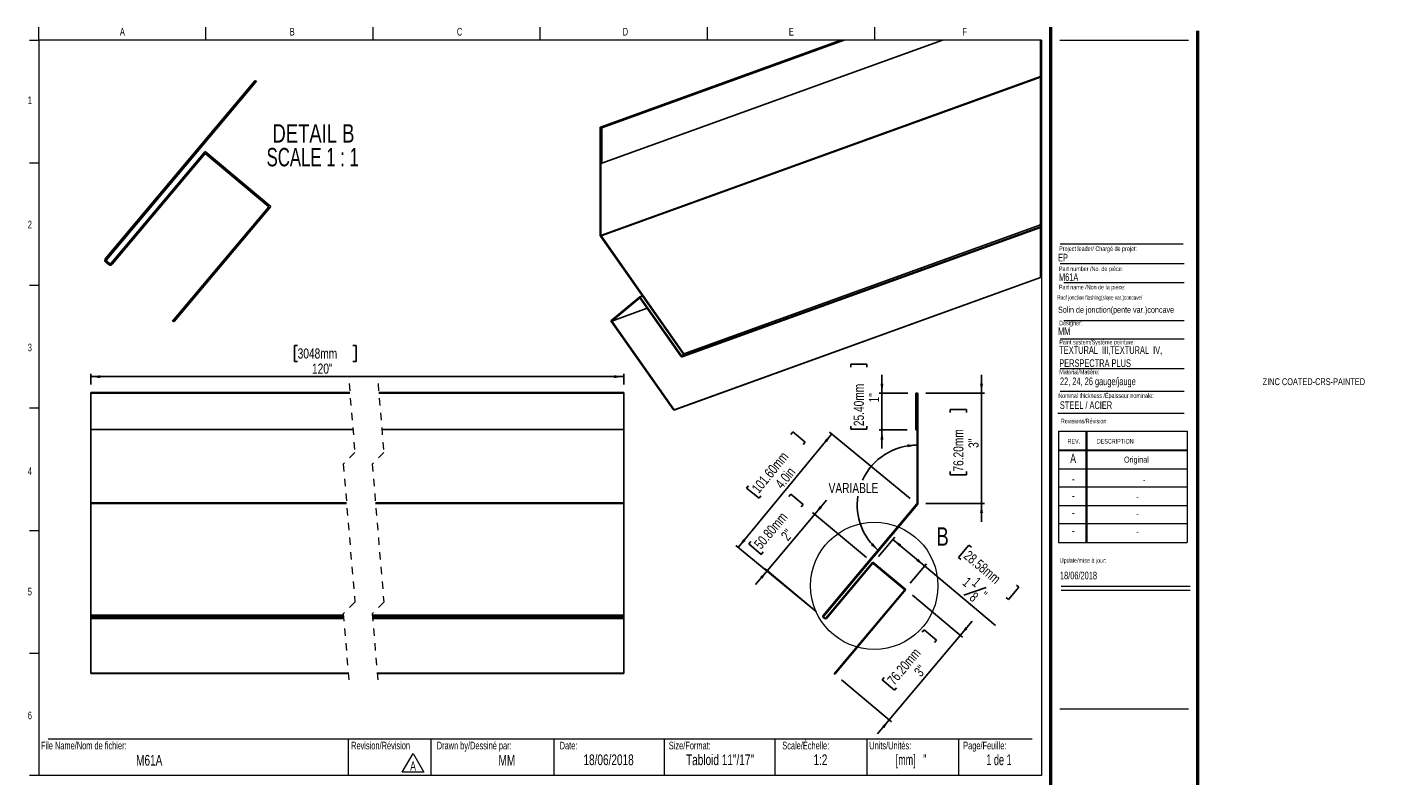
# Model space of a CAD drawing. Header units: inches. Extents: x 0.5 to 18.9, y 0.4 to 10.7.
import ezdxf

# ---------------------------------------------------------------- set-up
doc = ezdxf.new("R2010")
doc.units = ezdxf.units.IN
doc.header["$MEASUREMENT"] = 0
doc.linetypes.add('HIDDEN', pattern=[0.075, 0.05, -0.025])
doc.layers.add('FORMAT', color=7, linetype='Continuous')
doc.styles.add('SLDTEXTSTYLE0', font='TXT', dxfattribs={"width": 0.7})
doc.styles.add('SLDTEXTSTYLE1', font='TXT', dxfattribs={"width": 0.633333})
doc.styles.add('SLDTEXTSTYLE2', font='TXT', dxfattribs={"width": 0.625})
doc.styles.add('SLDTEXTSTYLE3', font='TXT', dxfattribs={"width": 0.605})
doc.styles.add('SLDTEXTSTYLE4', font='TXT', dxfattribs={"width": 0.75})
doc.styles.add('SLDTEXTSTYLE5', font='TXT', dxfattribs={"width": 0.681818})
doc.dimstyles.new('SLDDIMSTYLE0', dxfattribs={"dimtxt": 0.137795, "dimasz": 0.13, "dimexe": 0, "dimexo": 0.0625, "dimgap": 0.034449, "dimtad": 1, "dimdec": 1, "dimlfac": 2, "dimrnd": 1e-09, "dimzin": 12, "dimdsep": 46, "dimlunit": 5, "dimtxsty": 'SLDTEXTSTYLE4', "dimsah": 1, "dimcen": 0.09, "dimadec": 0, "dimazin": 3, "dimtfac": 1, "dimtdec": 1, "dimtmove": 0, "dimatfit": 0, "dimfxl": 1, "dimfrac": 2, "dimtolj": 1, "dimtzin": 12, "dimarcsym": 0})
doc.dimstyles.new('SLDDIMSTYLE1', dxfattribs={"dimtxt": 0.137795, "dimasz": 0.13, "dimexe": 0, "dimexo": 0.0625, "dimgap": 0.034449, "dimtad": 1, "dimdec": 1, "dimlfac": 2, "dimrnd": 1e-09, "dimzin": 4, "dimdsep": 46, "dimlunit": 5, "dimtxsty": 'SLDTEXTSTYLE4', "dimsah": 1, "dimcen": 0.09, "dimadec": 0, "dimazin": 1, "dimtfac": 1, "dimtdec": 1, "dimtofl": 0, "dimtmove": 0, "dimatfit": 3, "dimfxl": 1, "dimfrac": 2, "dimtolj": 1, "dimtzin": 12, "dimarcsym": 0})
doc.dimstyles.new('SLDDIMSTYLE2', dxfattribs={"dimtxt": 0.137795, "dimasz": 0.13, "dimexe": 0, "dimexo": 0.0625, "dimgap": 0.034449, "dimtad": 1, "dimdec": 6, "dimlfac": 2, "dimrnd": 1e-09, "dimzin": 12, "dimdsep": 46, "dimlunit": 5, "dimtxsty": 'SLDTEXTSTYLE4', "dimsah": 1, "dimcen": 0.09, "dimadec": 0, "dimazin": 3, "dimtfac": 1, "dimtdec": 1, "dimtofl": 0, "dimtmove": 0, "dimatfit": 3, "dimfxl": 1, "dimfrac": 2, "dimtolj": 1, "dimtzin": 12, "dimarcsym": 0})
doc.dimstyles.new('SLDDIMSTYLE3', dxfattribs={"dimtxt": 0.137795, "dimasz": 0.13, "dimexe": 0, "dimexo": 0.0625, "dimgap": 0.034449, "dimtad": 0, "dimtih": 1, "dimtoh": 1, "dimdec": 4, "dimlfac": 2, "dimzin": 12, "dimdsep": 46, "dimlunit": 5, "dimtxsty": 'SLDTEXTSTYLE4', "dimsah": 1, "dimcen": 0.09, "dimazin": 3, "dimtfac": 1, "dimtofl": 0, "dimtmove": 0, "dimatfit": 3, "dimfxl": 1, "dimfrac": 2, "dimtolj": 1, "dimtzin": 12, "dimarcsym": 0})
doc.dimstyles.new('SLDDIMSTYLE4', dxfattribs={"dimtxt": 0.137795, "dimasz": 0.13, "dimexe": 0, "dimexo": 0.0625, "dimgap": 0.034449, "dimtad": 1, "dimdec": 1, "dimlfac": 2, "dimrnd": 1e-09, "dimzin": 12, "dimdsep": 46, "dimlunit": 5, "dimtxsty": 'SLDTEXTSTYLE4', "dimsah": 1, "dimcen": 0.09, "dimadec": 0, "dimazin": 3, "dimtfac": 1, "dimtdec": 1, "dimtofl": 0, "dimtmove": 0, "dimatfit": 3, "dimfxl": 1, "dimfrac": 2, "dimtolj": 1, "dimtzin": 12, "dimarcsym": 0})

# ---------------------------------------------------------------- blocks, each defined once
blk = doc.blocks.new('SW_NOTE_0')
at = {"color": 0, "linetype": 'Continuous', "lineweight": 0}
for p, q in [((-0.098, 0.015), (0.049, 0.269)), ((0.049, 0.269), (0.196, 0.015)), ((0.196, 0.015), (-0.098, 0.015))]:
    blk.add_line(p, q, dxfattribs=at)
at = {"color": 0, "linetype": 'Continuous', "lineweight": 0, "insert": (0.049, 0.161), "char_height": 0.125, "attachment_point": 2, "style": 'SLDTEXTSTYLE0'}
blk.add_mtext('A', dxfattribs=at)
blk = doc.blocks.new('SW_NOTE_1')
at = {"layer": 'FORMAT', "color": 0, "char_height": 0.10417, "attachment_point": 1, "style": 'SLDTEXTSTYLE0'}
for s, insert in [('TEXTURAL  III,TEXTURAL  IV,', (0, 0.134)), ('PERSPECTRA PLUS', (0, -0.044))]:
    blk.add_mtext(s, dxfattribs=dict(at, insert=insert))
blk = doc.blocks.new('_D')
at = {"layer": 'FORMAT'}
for p, q in [((11.659, 6.071), (11.659, 6.113)), ((11.659, 6.113), (11.878, 6.113)), ((11.878, 6.113), (11.878, 6.071)), ((12.084, 5.717), (12.084, 5.967)), ((12.436, 5.717), (12.044, 5.717)), ((12.084, 5.717), (12.084, 5.217)), ((11.659, 5.269), (11.659, 5.227)), ((11.659, 5.227), (11.878, 5.227)), ((11.878, 5.227), (11.878, 5.269)), ((12.428, 5.217), (12.044, 5.217)), ((12.084, 5.217), (12.084, 4.967))]:
    blk.add_line(p, q, dxfattribs=at)
for points in [[(12.084, 5.717), (12.104, 5.847), (12.064, 5.847)], [(12.084, 5.217), (12.064, 5.087), (12.104, 5.087)]]:
    blk.add_solid(points, dxfattribs=at)
at = {"layer": 'FORMAT', "char_height": 0.1378, "attachment_point": 1, "rotation": 90, "style": 'SLDTEXTSTYLE4'}
for s, insert in [('25.40mm', (11.7, 5.269)), ('1"', (11.906, 5.591))]:
    blk.add_mtext(s, dxfattribs=dict(at, insert=insert))
blk = doc.blocks.new('_D_1')
at = {"layer": 'FORMAT'}
for p, q in [((13.437, 5.717), (13.437, 5.967)), ((12.682, 5.717), (13.477, 5.717)), ((13.437, 4.217), (13.437, 5.717)), ((13.012, 5.454), (13.012, 5.496)), ((13.012, 5.496), (13.231, 5.496)), ((13.231, 5.496), (13.231, 5.454)), ((13.012, 4.651), (13.012, 4.609)), ((13.231, 4.609), (13.231, 4.651)), ((13.012, 4.609), (13.231, 4.609)), ((12.679, 4.217), (13.477, 4.217)), ((13.437, 4.217), (13.437, 3.967))]:
    blk.add_line(p, q, dxfattribs=at)
for points in [[(13.437, 5.717), (13.457, 5.847), (13.417, 5.847)], [(13.437, 4.217), (13.417, 4.087), (13.457, 4.087)]]:
    blk.add_solid(points, dxfattribs=at)
at = {"layer": 'FORMAT', "char_height": 0.1378, "attachment_point": 1, "rotation": 90, "style": 'SLDTEXTSTYLE4'}
for s, insert in [('76.20mm', (13.054, 4.651)), ('3"', (13.26, 4.973))]:
    blk.add_mtext(s, dxfattribs=dict(at, insert=insert))
blk = doc.blocks.new('_D_2')
at = {"layer": 'FORMAT'}
for p, q in [((10.847, 5.157), (10.873, 5.19)), ((10.873, 5.19), (11.042, 5.051)), ((12.468, 4.286), (11.372, 5.189)), ((11.403, 5.164), (10.131, 3.621)), ((11.042, 5.051), (11.015, 5.018)), ((10.271, 4.459), (10.245, 4.427)), ((10.245, 4.427), (10.413, 4.288)), ((10.413, 4.288), (10.44, 4.32)), ((11.196, 2.743), (10.1, 3.646))]:
    blk.add_line(p, q, dxfattribs=at)
for points in [[(11.403, 5.164), (11.305, 5.077), (11.336, 5.051)], [(10.131, 3.621), (10.229, 3.708), (10.198, 3.734)]]:
    blk.add_solid(points, dxfattribs=at)
at = {"layer": 'FORMAT', "char_height": 0.1378, "attachment_point": 1, "rotation": 50.5013, "style": 'SLDTEXTSTYLE4'}
for s, insert in [('101.60mm', (10.303, 4.433)), ('4.0in', (10.621, 4.495))]:
    blk.add_mtext(s, dxfattribs=dict(at, insert=insert))
blk = doc.blocks.new('_D_3')
at = {"layer": 'FORMAT'}
for p, q in [((10.819, 4.314), (10.846, 4.346)), ((10.846, 4.346), (11.014, 4.206)), ((11.17, 4.071), (11.331, 4.263)), ((10.527, 3.305), (11.17, 4.071)), ((11.014, 4.206), (10.987, 4.173)), ((11.872, 3.483), (11.14, 4.096)), ((10.303, 3.699), (10.276, 3.667)), ((10.276, 3.667), (10.444, 3.526)), ((10.444, 3.526), (10.471, 3.559)), ((11.196, 2.744), (10.497, 3.33)), ((10.527, 3.305), (10.367, 3.114))]:
    blk.add_line(p, q, dxfattribs=at)
for points in [[(11.17, 4.071), (11.269, 4.158), (11.238, 4.184)], [(10.527, 3.305), (10.428, 3.218), (10.459, 3.193)]]:
    blk.add_solid(points, dxfattribs=at)
at = {"layer": 'FORMAT', "char_height": 0.1378, "attachment_point": 1, "rotation": 50, "style": 'SLDTEXTSTYLE4'}
for s, insert in [('50.80mm', (10.335, 3.673)), ('2"', (10.7, 3.787))]:
    blk.add_mtext(s, dxfattribs=dict(at, insert=insert))
blk = doc.blocks.new('_D_4')
at = {"layer": 'FORMAT'}
for p, q in [((12.038, 3.497), (12.258, 3.759)), ((12.233, 3.729), (12.664, 3.368)), ((13.266, 3.649), (13.126, 3.482)), ((13.299, 3.622), (13.266, 3.649)), ((12.469, 3.136), (12.689, 3.398)), ((12.664, 3.368), (13.629, 2.558)), ((13.126, 3.482), (13.158, 3.455)), ((13.502, 3.077), (13.198, 2.972)), ((13.946, 3.079), (13.805, 2.912)), ((13.913, 3.106), (13.946, 3.079)), ((13.805, 2.912), (13.773, 2.939))]:
    blk.add_line(p, q, dxfattribs=at)
for points in [[(12.233, 3.729), (12.32, 3.63), (12.345, 3.661)], [(12.664, 3.368), (12.577, 3.467), (12.551, 3.436)]]:
    blk.add_solid(points, dxfattribs=at)
at = {"layer": 'FORMAT', "attachment_point": 1, "rotation": 320, "style": 'SLDTEXTSTYLE4'}
for s, insert, char_height in [('28.58mm', (13.272, 3.591), 0.1378), ('1', (13.255, 3.228), 0.138), ('1', (13.386, 3.226), 0.138), ('8', (13.35, 3.024), 0.138), ('"', (13.49, 3.033), 0.138)]:
    blk.add_mtext(s, dxfattribs=dict(at, insert=insert, char_height=char_height))
blk = doc.blocks.new('_D_5')
at = {"layer": 'FORMAT'}
for p, q in [((12.498, 2.97), (13.179, 2.399)), ((13.148, 2.424), (13.309, 2.616)), ((13.148, 2.424), (12.184, 1.275)), ((12.629, 2.466), (12.656, 2.498)), ((12.656, 2.498), (12.824, 2.358)), ((12.824, 2.358), (12.797, 2.326)), ((12.113, 1.851), (12.086, 1.819)), ((11.533, 1.821), (12.214, 1.25)), ((12.086, 1.819), (12.254, 1.679)), ((12.254, 1.679), (12.281, 1.711)), ((12.184, 1.275), (12.024, 1.084))]:
    blk.add_line(p, q, dxfattribs=at)
for points in [[(13.148, 2.424), (13.247, 2.511), (13.217, 2.537)], [(12.184, 1.275), (12.085, 1.188), (12.116, 1.163)]]:
    blk.add_solid(points, dxfattribs=at)
at = {"layer": 'FORMAT', "char_height": 0.1378, "attachment_point": 1, "rotation": 50, "style": 'SLDTEXTSTYLE4'}
for s, insert in [('76.20mm', (12.145, 1.825)), ('3"', (12.509, 1.939))]:
    blk.add_mtext(s, dxfattribs=dict(at, insert=insert))
blk = doc.blocks.new('_D_6')
at = {"layer": 'FORMAT'}
for start, end in [(90, 155.3978), (171.5245, 230)]:
    blk.add_arc((12.561, 4.198), 0.813, start, end, dxfattribs=at)
for points in [[(12.561, 5.012), (12.43, 5.021), (12.433, 4.982)], [(12.038, 3.575), (11.96, 3.681), (11.932, 3.652)]]:
    blk.add_solid(points, dxfattribs=at)
at = {"layer": 'FORMAT', "insert": (11.359, 4.496), "char_height": 0.1378, "attachment_point": 1, "style": 'SLDTEXTSTYLE4'}
blk.add_mtext('VARIABLE', dxfattribs=at)
blk = doc.blocks.new('_D_7')
at = {"layer": 'FORMAT'}
for p, q in [((4.143, 6.367), (4.101, 6.367)), ((4.101, 6.367), (4.101, 6.148)), ((4.895, 6.367), (4.937, 6.367)), ((4.937, 6.367), (4.937, 6.148)), ((4.101, 6.148), (4.143, 6.148)), ((4.937, 6.148), (4.895, 6.148)), ((1.332, 5.835), (1.332, 5.981)), ((1.332, 5.942), (8.574, 5.942)), ((8.574, 5.835), (8.574, 5.981))]:
    blk.add_line(p, q, dxfattribs=at)
for points in [[(1.332, 5.942), (1.462, 5.922), (1.462, 5.962)], [(8.574, 5.942), (8.444, 5.962), (8.444, 5.922)]]:
    blk.add_solid(points, dxfattribs=at)
at = {"layer": 'FORMAT', "char_height": 0.1378, "attachment_point": 1, "style": 'SLDTEXTSTYLE4'}
for s, insert in [('3048mm', (4.143, 6.326)), ('120"', (4.338, 6.12))]:
    blk.add_mtext(s, dxfattribs=dict(at, insert=insert))
blk = doc.blocks.new('SW_NOTE_2')
at = {"layer": 'FORMAT', "color": 0, "char_height": 0.25, "attachment_point": 2}
for s, insert, style in [('DETAIL B', (0.652, 0.322), 'SLDTEXTSTYLE4'), ('SCALE 1 : 1', (0.642, -0.001), 'SLDTEXTSTYLE5')]:
    blk.add_mtext(s, dxfattribs=dict(at, insert=insert, style=style))

msp = doc.modelspace()

# ---------------------------------------------------------------- linework, layer by layer
at = {"color": 7, "linetype": 'Continuous', "lineweight": 18}
for p, q in [((0.6262516, 10.51707317), (0.6262516, 10.69394495)), ((2.89708494, 10.51707317), (2.89708494, 10.69394495)), ((5.16791827, 10.51707317), (5.16791827, 10.69394495)), ((7.4387516, 10.51707317), (7.4387516, 10.69394495)), ((9.70958494, 10.69394495), (9.70958494, 10.51707317)), ((11.98041827, 10.69394495), (11.98041827, 10.51707317)), ((0.5012516, 10.51707317), (0.6262516, 10.51707317)), ((14.2512516, 10.51707317), (0.6262516, 10.51707317)), ((0.6262516, 10.51707317), (0.6262516, 0.51707317)), ((14.2512516, 10.51707317), (14.2512516, 0.51707317)), ((14.5012516, 10.51707317), (16.2512516, 10.51707317)), ((0.5012516, 8.8504065), (0.6262516, 8.8504065)), ((14.50528094, 7.4796461), (16.19286796, 7.4796461)), ((14.55782728, 7.22283311), (16.19286796, 7.22283311)), ((0.5012516, 7.18373984), (0.6262516, 7.18373984)), ((14.55782728, 6.70729719), (16.19286796, 6.70729719)), ((14.50528094, 6.45740283), (16.19286796, 6.45740283)), ((14.50528094, 6.05316409), (16.19286796, 6.05316409)), ((14.50528094, 5.74531323), (16.19286796, 5.74531323)), ((0.5012516, 5.51707317), (0.6262516, 5.51707317)), ((14.4754278, 5.446808), (16.19286796, 5.446808)), ((14.48119985, 5.19874946), (16.23119985, 5.19874946)), ((14.48119985, 5.19874946), (14.48119985, 3.68874946)), ((14.85619985, 5.19874946), (14.85619985, 3.68874946)), ((14.86619985, 5.19874946), (14.86619985, 3.68874946)), ((16.23119985, 5.19874946), (16.23119985, 3.68874946)), ((14.48119985, 4.94874946), (16.23119985, 4.94874946)), ((14.48119985, 4.93874946), (16.23119985, 4.93874946)), ((14.48119985, 4.68874946), (16.23119985, 4.68874946)), ((16.23119985, 4.43874946), (14.48119985, 4.43874946)), ((14.48119985, 4.18874946), (16.23119985, 4.18874946)), ((16.23119985, 3.93874946), (14.48119985, 3.93874946)), ((0.5012516, 3.8504065), (0.6262516, 3.8504065)), ((14.48119985, 3.68874946), (16.23119985, 3.68874946)), ((14.52153854, 3.094666), (16.27153854, 3.094666)), ((14.52153854, 3.03864953), (16.27153854, 3.03864953)), ((0.5012516, 2.18373984), (0.6262516, 2.18373984)), ((0.7512516, 1.01707317), (14.1262516, 1.01707317)), ((4.83168021, 1.01707317), (4.83168021, 0.51707317)), ((5.95393245, 1.01707317), (5.95393245, 0.51707317)), ((7.6262516, 1.01707317), (7.6262516, 0.51707317)), ((9.1262516, 1.01707317), (9.1262516, 0.51707317)), ((10.6262516, 1.01707317), (10.6262516, 0.51707317)), ((11.8762516, 1.01707317), (11.8762516, 0.51707317)), ((13.1262516, 1.01707317), (13.1262516, 0.51707317)), ((0.6262516, 0.51707317), (0.5012516, 0.51707317)), ((14.2512516, 0.51707317), (0.6262516, 0.51707317))]:
    msp.add_line(p, q, dxfattribs=at)
at = {"color": 7, "linetype": 'Continuous', "lineweight": 50}
for p, q in [((14.3762516, 10.69394495), (14.3762516, 0.39207317)), ((16.3762516, 0.39207317), (16.3762516, 10.64207317))]:
    msp.add_line(p, q, dxfattribs=at)
at = {"color": 7, "linetype": 'Continuous', "lineweight": 25}
for p, q in [((11.5266682, 10.51707322), (8.25962968, 9.33572676)), ((8.26218047, 9.33603593), (11.52836482, 10.51707322)), ((8.27102496, 9.33514538), (11.53967211, 10.51707322)), ((8.27765774, 9.32711548), (11.56851113, 10.51707322)), ((8.27765774, 8.84366402), (12.90550667, 10.51707322)), ((3.56249296, 9.96605248), (1.53268572, 7.54702246)), ((8.26439101, 7.86337265), (14.2366585, 10.02291728)), ((8.26639504, 7.8570596), (14.2366585, 10.01587971)), ((3.58197579, 9.95815662), (1.54800664, 7.53416669)), ((8.2555477, 9.32934156), (8.2555477, 7.86426291)), ((8.27102496, 9.33514538), (8.26218047, 9.33603593)), ((8.26881325, 9.32555173), (8.26439101, 9.32599701)), ((8.26439101, 9.32599701), (8.26439101, 7.86337265)), ((8.26881325, 8.84455457), (8.26881325, 9.32555173)), ((8.27765774, 8.84366402), (8.27765774, 9.32711548)), ((1.60929016, 7.48274361), (2.88522357, 9.00334184)), ((1.62461107, 7.46988784), (2.88768871, 8.97516501)), ((2.88522357, 9.00334184), (3.77766532, 8.2544941)), ((2.88768871, 8.97516501), (3.74948867, 8.25202896)), ((8.27765774, 8.84366402), (8.26881325, 8.84455457)), ((3.74948867, 8.25202896), (2.44458802, 6.69690916)), ((3.77766532, 8.2544941), (2.46571892, 6.69097715)), ((9.37058986, 6.21242607), (14.2366585, 7.97197425)), ((9.37458736, 6.21472226), (14.2366585, 7.97282491)), ((9.3915254, 6.22879095), (14.2366585, 7.98076916)), ((9.39343322, 6.25280059), (14.2366585, 8.00408889)), ((8.25962029, 7.85143207), (9.3866573, 6.24717335)), ((8.26639504, 7.8570596), (9.39343322, 6.25280059)), ((1.53699972, 7.49771311), (1.57530187, 7.46557383)), ((1.5498555, 7.51303403), (1.58815764, 7.48089475)), ((9.25342214, 5.48617985), (14.2366585, 7.28809514)), ((9.26019689, 5.49180767), (14.2366585, 7.29127366)), ((8.79532877, 7.02780353), (8.40068266, 6.699995)), ((8.79423758, 7.0140839), (8.41314214, 6.69753044)), ((9.35278238, 6.21903479), (8.79423758, 7.0140839)), ((8.79532877, 7.02780353), (8.82954981, 7.04017795)), ((9.35955713, 6.22466262), (8.79532877, 7.02780353)), ((8.41314214, 6.69753044), (8.8943769, 6.87154256)), ((8.40068266, 6.699995), (9.25342214, 5.48617985)), ((8.41314214, 6.69753044), (9.26019689, 5.49180767)), ((9.38583949, 6.23688333), (9.36890262, 6.22281406)), ((9.3915254, 6.22879095), (9.37458736, 6.21472226)), ((1.33162261, 5.72468654), (4.85233053, 5.72468654)), ((1.33162261, 5.71718654), (1.33162261, 5.72468654)), ((5.24603095, 5.72468654), (8.57396712, 5.72468654)), ((8.57396712, 5.71718654), (8.57396712, 5.72468654)), ((1.33162261, 5.71718654), (4.85295943, 5.71718654)), ((1.33162261, 5.22468658), (1.33162261, 5.71718654)), ((5.24665985, 5.71718654), (8.57396712, 5.71718654)), ((8.57396712, 5.22468658), (8.57396712, 5.71718654)), ((12.54618881, 5.21745523), (12.54618881, 5.70995523)), ((12.55368881, 5.71745523), (12.56368881, 5.71745523)), ((12.55618881, 5.21745523), (12.55618881, 5.70745523)), ((12.55618881, 5.70745523), (12.56118881, 5.70745523)), ((12.56118881, 5.70745523), (12.56118881, 4.21745523)), ((12.57118881, 5.70995523), (12.57118881, 4.21745523)), ((9.26019689, 5.49180767), (9.25342214, 5.48617985)), ((1.33162261, 5.22468658), (4.89426498, 5.22468658)), ((1.33162261, 5.22468658), (1.33162261, 4.2246866)), ((5.2879654, 5.22468658), (8.57396712, 5.22468658)), ((8.57396712, 5.22468658), (8.57396712, 4.2246866)), ((12.54618881, 5.21745523), (12.55618881, 5.21745523)), ((1.33162261, 4.2246866), (4.8074487, 4.2246866)), ((1.33162261, 4.2246866), (1.33162261, 4.21846118)), ((1.33162261, 4.21846118), (4.80796965, 4.21846118)), ((1.33162261, 4.21846118), (1.33162261, 2.69977803)), ((5.20114912, 4.2246866), (8.57396712, 4.2246866)), ((5.20167242, 4.21846118), (8.57396712, 4.21846118)), ((8.57396712, 4.2246866), (8.57396712, 4.21846118)), ((8.57396712, 4.21846118), (8.57396712, 2.69977803)), ((12.55892294, 4.21122981), (11.28459651, 2.6925467)), ((12.56658339, 4.20480193), (11.29225695, 2.68611882)), ((11.32289873, 2.66040732), (11.96086543, 3.42070643)), ((11.33055917, 2.65397944), (11.962098, 3.40661811)), ((11.96086543, 3.42070643), (12.40708632, 3.04628265)), ((11.962098, 3.40661811), (12.392998, 3.04505008)), ((12.392998, 3.04505008), (11.43524446, 1.90364386)), ((12.40708632, 3.04628265), (11.4429049, 1.89721598)), ((1.33162261, 2.69977803), (1.33162261, 2.6751235)), ((1.33162261, 2.69977803), (4.76465538, 2.69977803)), ((1.33162261, 2.6751235), (4.76672512, 2.6751235)), ((1.33162261, 2.6751235), (1.33162261, 2.65905378)), ((1.33162261, 2.65905378), (4.76807209, 2.65905378)), ((1.33162261, 2.65905378), (1.33162261, 2.65495956)), ((1.33162261, 2.65495956), (4.7684147, 2.65495956)), ((1.33162261, 2.65495956), (1.33162261, 1.91087528)), ((5.15835815, 2.69977803), (8.57396712, 2.69977803)), ((5.16042554, 2.6751235), (8.57396712, 2.6751235)), ((5.16177251, 2.65905378), (8.57396712, 2.65905378)), ((5.16211512, 2.65495956), (8.57396712, 2.65495956)), ((8.57396712, 2.69977803), (8.57396712, 2.6751235)), ((8.57396712, 2.6751235), (8.57396712, 2.65905378)), ((8.57396712, 2.65905378), (8.57396712, 2.65495956)), ((8.57396712, 2.65495956), (8.57396712, 1.91087528)), ((11.2867535, 2.66789214), (11.30590461, 2.65182245)), ((11.29318138, 2.67555258), (11.31233249, 2.65948289)), ((1.33162261, 1.91087528), (4.83082358, 1.91087528)), ((1.33162261, 1.91087528), (1.33162261, 1.90444739)), ((1.33162261, 1.90444739), (4.83136096, 1.90444739)), ((5.224524, 1.91087528), (8.57396712, 1.91087528)), ((5.22506372, 1.90444739), (8.57396712, 1.90444739)), ((8.57396712, 1.91087528), (8.57396712, 1.90444739)), ((11.43524446, 1.90364386), (11.4429049, 1.89721598))]:
    msp.add_line(p, q, dxfattribs=at)
at = {"color": 8, "linetype": 'Continuous', "lineweight": 25}
msp.add_line((9.35955713, 6.22466262), (9.38004681, 6.23207155), dxfattribs=at)
at = {"color": 7, "linetype": 'HIDDEN', "lineweight": 18}
for p, q in [((4.84184574, 5.84968659), (4.9205859, 4.91086694)), ((5.23554653, 5.84968659), (5.31428669, 4.91086694)), ((4.9205859, 4.91086694), (4.76310559, 4.75338662)), ((5.31428669, 4.91086694), (5.15680637, 4.75338662)), ((4.76310559, 4.75338662), (4.9205859, 2.87574731)), ((5.15680637, 4.75338662), (5.31428669, 2.87574731)), ((4.9205859, 2.87574731), (4.76310559, 2.718267)), ((5.31428669, 2.87574731), (5.15680637, 2.718267)), ((4.76310559, 2.718267), (4.84184574, 1.77944734)), ((5.15680637, 2.718267), (5.23554653, 1.77944734))]:
    msp.add_line(p, q, dxfattribs=at)
at = {"color": 7, "linetype": 'Continuous', "lineweight": 18, "flags": 128}
msp.add_lwpolyline([(14.2366585, 7.28809514), (14.2366585, 7.29127366), (14.2366585, 7.97197425), (14.2366585, 7.97282491), (14.2366585, 7.98076916), (14.2366585, 8.00408889), (14.2366585, 10.01587971), (14.2366585, 10.02291728), (14.2366585, 10.51707322), (12.90550667, 10.51707322), (11.56851113, 10.51707322), (11.53967211, 10.51707322), (11.52836482, 10.51707322), (11.5266682, 10.51707322)], dxfattribs=at)
at = {"color": 7, "linetype": 'Continuous', "lineweight": 18}
msp.add_circle((11.97955887, 3.0986132), 0.8648075, dxfattribs=at)
for centre, radius, start, end in [((2.90519587, 8.31620351), 1.77596201, 67.599532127, 68.277744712), ((2.92633967, 8.37239399), 1.7433686, 253.958485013, 254.679802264)]:
    msp.add_arc(centre, radius, start, end, dxfattribs=at)
at = {"color": 7, "linetype": 'Continuous', "lineweight": 25}
for centre, radius, start, end in [((8.26179124, 9.32978853), 0.00625952, 86.434883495, 184.094765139), ((8.26974342, 9.3273325), 0.00791729, 358.429221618, 80.684813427), ((8.2779955, 7.86432623), 0.02244789, 180.161633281, 215.057931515), ((8.27544844, 7.86340814), 0.01105748, 180.18391188, 215.03940116), ((1.55949746, 7.5245248), 0.0350002, 140.000059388, 229.999927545), ((1.55949723, 7.52452478), 0.01500001, 139.999530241, 230.000417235), ((1.59779943, 7.49238591), 0.03500039, 230.000557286, 319.999459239), ((1.59779945, 7.49238564), 0.01500017, 230.000574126, 319.9994424), ((9.36562859, 6.22670632), 0.01496253, 210.844906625, 306.780199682), ((9.36506335, 6.22795198), 0.00641391, 210.853640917, 306.768683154), ((9.38049343, 6.24248572), 0.00774384, 313.658847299, 37.253035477), ((9.37904676, 6.24186313), 0.01807203, 313.669277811, 37.244312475), ((12.55368881, 5.70995523), 0.0075, 90, 180), ((12.56368881, 5.70995523), 0.0075, 0, 90), ((12.55150377, 4.21745523), 0.00968504, 320, 0), ((12.55150377, 4.21745523), 0.01968504, 320, 0), ((11.29800228, 2.68129792), 0.0175, 140, 230), ((11.29800228, 2.68129792), 0.0075, 140, 230), ((11.3171534, 2.66522823), 0.0175, 230, 320), ((11.3171534, 2.66522823), 0.0075, 230, 320)]:
    msp.add_arc(centre, radius, start, end, dxfattribs=at)
at = {"layer": 'FORMAT', "color": 250, "lineweight": 18, "true_color": 0x454545}
msp.add_line((14.50528094, 7.74778908), (16.17565424, 7.74778908), dxfattribs=at)
at = {"layer": 'FORMAT', "lineweight": 18}
msp.add_line((14.5012516, 1.42655357), (16.2512516, 1.42655357), dxfattribs=at)

# ---------------------------------------------------------------- block references
at = {"color": 7, "linetype": 'Continuous', "lineweight": 0}
msp.add_blockref('SW_NOTE_0', (5.66292394, 0.55004025), dxfattribs=at)
at = {"layer": 'FORMAT'}
for name, p in [('SW_NOTE_2', (3.70617991, 9.05248558)), ('SW_NOTE_1', (14.4936793, 6.22195149))]:
    msp.add_blockref(name, p, dxfattribs=at)

# ---------------------------------------------------------------- texts
at = {"color": 7, "linetype": 'Continuous', "lineweight": 0}
for s, insert, char_height, attachment_point, style in [('A', (1.76142579, 10.6839024), 0.10416667, 2, 'SLDTEXTSTYLE0'), ('B', (4.06958911, 10.6839024), 0.10416667, 2, 'SLDTEXTSTYLE0'), ('C', (6.34413178, 10.6839024), 0.10416667, 2, 'SLDTEXTSTYLE0'), ('D', (8.59747332, 10.6839024), 0.10416667, 2, 'SLDTEXTSTYLE0'), ('E', (10.8526565, 10.6839024), 0.10416667, 2, 'SLDTEXTSTYLE0'), ('F', (13.20742543, 10.6839024), 0.10416667, 2, 'SLDTEXTSTYLE0'), ('1', (0.5037246, 9.75182478), 0.10416667, 2, 'SLDTEXTSTYLE0'), ('2', (0.5037246, 8.06186262), 0.10416667, 2, 'SLDTEXTSTYLE0'), ('EP', (14.47701034, 7.61261449), 0.104166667, 1, 'SLDTEXTSTYLE0'), ('Project leader/ Chargé de projet:', (14.49277361, 7.71280373), 0.0625, 1, 'SLDTEXTSTYLE0'), ('Part number /No. de pièce:', (14.48926382, 7.43950417), 0.0625, 1, 'SLDTEXTSTYLE0'), ('M61A', (14.48926382, 7.34629318), 0.104166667, 1, 'SLDTEXTSTYLE0'), ('Designer:', (14.49277361, 6.70270676), 0.0625, 1, 'SLDTEXTSTYLE0'), ('MM', (14.47701034, 6.6115619), 0.104166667, 1, 'SLDTEXTSTYLE0'), ('3', (0.5037246, 6.39100017), 0.10416667, 2, 'SLDTEXTSTYLE0'), ('Paint system/Système peinture:', (14.4936793, 6.44233934), 0.0625, 1, 'SLDTEXTSTYLE0'), ('ZINC COATED-CRS-PAINTED', (17.25790342, 5.92072099), 0.09375, 1, 'SLDTEXTSTYLE0'), ('Nominal thickness /Épaisseur nominale:', (14.48027845, 5.71521348), 0.0625, 1, 'SLDTEXTSTYLE0'), ('STEEL / ACIER', (14.50193609, 5.60657576), 0.1041666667, 1, 'SLDTEXTSTYLE0'), ('Revisions/Révision', (14.51560122, 5.36941883), 0.0625, 1, 'SLDTEXTSTYLE0'), ('REV.', (14.60623117, 5.09512968), 0.0625, 1, 'SLDTEXTSTYLE0'), ('DESCRIPTION', (15.00414236, 5.09512968), 0.0625, 1, 'SLDTEXTSTYLE0'), ('A', (14.68204136, 4.89428093), 0.125, 2, 'SLDTEXTSTYLE0'), ('Original', (15.54196943, 4.85546175), 0.083333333, 2, 'SLDTEXTSTYLE0'), ('4', (0.5037246, 4.7085424), 0.10416667, 2, 'SLDTEXTSTYLE0'), ('-', (14.68335791, 4.61740373), 0.125, 2, 'SLDTEXTSTYLE0'), ('-', (15.64717395, 4.57858454), 0.08333333, 2, 'SLDTEXTSTYLE0'), ('-', (14.68335791, 4.38816527), 0.125, 2, 'SLDTEXTSTYLE0'), ('-', (15.55567278, 4.34934608), 0.08333333, 2, 'SLDTEXTSTYLE0'), ('-', (14.68335791, 4.15690015), 0.125, 2, 'SLDTEXTSTYLE0'), ('-', (15.55567278, 4.11808096), 0.08333333, 2, 'SLDTEXTSTYLE0'), ('-', (14.68335791, 3.91429561), 0.125, 2, 'SLDTEXTSTYLE0'), ('-', (15.55567278, 3.87547642), 0.08333333, 2, 'SLDTEXTSTYLE0'), ('Update/mise à jour:', (14.50090209, 3.47468308), 0.0625, 1, 'SLDTEXTSTYLE0'), ('18/06/2018', (14.50292977, 3.29031445), 0.104166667, 1, 'SLDTEXTSTYLE0'), ('5', (0.5037246, 3.07157689), 0.10416667, 2, 'SLDTEXTSTYLE0'), ('6', (0.5037246, 1.38784093), 0.10416667, 2, 'SLDTEXTSTYLE0'), ('File Name/Nom de fichier:', (0.65493189, 0.97867855), 0.1041666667, 1, 'SLDTEXTSTYLE0'), ('Revision/Révision', (4.87009835, 0.97867855), 0.1041666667, 1, 'SLDTEXTSTYLE0'), ('Drawn by/Dessiné par:', (6.03329934, 0.97867855), 0.1041666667, 1, 'SLDTEXTSTYLE0'), ('Date:', (7.70350905, 0.97867855), 0.104166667, 1, 'SLDTEXTSTYLE0'), ('Size/Format:', (9.18750927, 0.97867855), 0.1041666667, 1, 'SLDTEXTSTYLE0'), ('Scale/Échelle:', (10.72938767, 0.97867855), 0.1041666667, 1, 'SLDTEXTSTYLE0'), ('Units/Unités:', (11.91111672, 0.97867855), 0.1041666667, 1, 'SLDTEXTSTYLE0'), ('Page/Feuille:', (13.18799756, 0.97867855), 0.1041666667, 1, 'SLDTEXTSTYLE0'), ('M61A', (2.12627184, 0.79939677), 0.145833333, 2, 'SLDTEXTSTYLE0'), ('MM', (6.98639338, 0.79939676), 0.145833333, 2, 'SLDTEXTSTYLE0'), ('18/06/2018', (8.36878578, 0.80596202), 0.145833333, 2, 'SLDTEXTSTYLE0'), ('Tabloid 11"/17"', (9.88310669, 0.80596202), 0.1458333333, 2, 'SLDTEXTSTYLE0'), ('1:2', (11.24744214, 0.80596202), 0.145833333, 2, 'SLDTEXTSTYLE0'), ('[mm]   "', (12.47899807, 0.80596202), 0.145833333, 2, 'SLDTEXTSTYLE2'), ('1 de 1', (13.67421983, 0.80596202), 0.145833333, 2, 'SLDTEXTSTYLE1')]:
    msp.add_mtext(s, dxfattribs=dict(at, insert=insert, char_height=char_height, attachment_point=attachment_point, style=style))
at = {"color": 7, "linetype": 'Continuous', "lineweight": 18, "insert": (12.82424174, 3.89365011), "char_height": 0.25, "attachment_point": 1, "style": 'SLDTEXTSTYLE4'}
msp.add_mtext('B', dxfattribs=at)
at = {"layer": 'FORMAT', "attachment_point": 1}
for s, insert, char_height, style in [('Part name /Non de la pièce:', (14.48926382, 7.1904184), 0.0625, 'SLDTEXTSTYLE0'), ('Roof jonction flashing(slope var.)concave/', (14.46633929, 7.0492274), 0.0615763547, 'SLDTEXTSTYLE3'), ('Solin de jonction(pente var.)concave', (14.47701034, 6.89314868), 0.0833333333, 'SLDTEXTSTYLE0'), ('Material/Matière:', (14.4936793, 6.0368173), 0.0625, 'SLDTEXTSTYLE0'), ('22, 24, 26 gauge/jauge', (14.503118, 5.93042578), 0.1041666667, 'SLDTEXTSTYLE0')]:
    msp.add_mtext(s, dxfattribs=dict(at, insert=insert, char_height=char_height, style=style))

# ---------------------------------------------------------------- dimensions: what is measured, and where the dimension line sits
at = {"layer": 'FORMAT'}
dim = msp.add_linear_dim(base=(8.57396616, 5.94210651), p1=(1.33162357, 5.71718659), p2=(8.57396616, 5.71718659), text='120"', dimstyle='SLDDIMSTYLE4', dxfattribs=at)
dim.commit()
dim.dimension.update_dxf_attribs({"geometry": '_D_7', "text_midpoint": (4.51877509, 5.94210651), "dimtype": 160})
for base, p1, p2, angle, dimstyle, picture, middle in [((12.08380769, 5.21745523), (12.55368881, 5.71745523), (12.54618881, 5.21745523), 90, 'SLDDIMSTYLE0', '_D', (12.08380769, 5.6699177)), ((13.43733054, 5.71745523), (12.56118881, 4.21745523), (12.56368881, 5.71745523), 90, 'SLDDIMSTYLE0', '_D_1', (13.43733054, 5.05251898)), ((10.13070525, 3.62081987), (12.55892294, 4.21122981), (11.2867535, 2.66789214), 50.501325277, 'SLDDIMSTYLE1', '_D_2', (10.8868015, 4.53808119)), ((11.17013021, 4.07115799), (11.2867535, 2.66789214), (11.962098, 3.40661811), 50, 'SLDDIMSTYLE0', '_D_3', (10.8868015, 3.73349997)), ((12.66370481, 3.3676659), (11.962098, 3.40661811), (12.392998, 3.04505008), 320, 'SLDDIMSTYLE2', '_D_4', (13.21834607, 2.90226663)), ((12.18422165, 1.27517737), (12.40708632, 3.04628265), (11.4429049, 1.89721598), 50, 'SLDDIMSTYLE0', '_D_5', (12.69649416, 1.88567998))]:
    dim = msp.add_linear_dim(base=base, p1=p1, p2=p2, angle=angle, dimstyle=dimstyle, dxfattribs=at)
    dim.commit()
    dim.dimension.update_dxf_attribs({"geometry": picture, "text_midpoint": middle, "dimtype": 160})
dim = msp.add_angular_dim_2l(base=(12.12176628, 4.88287313), line1=((11.29225695, 2.68611882), (12.56658339, 4.20480193)), line2=((12.56118881, 4.21745523), (12.56118881, 5.70745523)), text='VARIABLE', dimstyle='SLDDIMSTYLE3', dxfattribs=at)
dim.commit()
dim.dimension.update_dxf_attribs({"geometry": '_D_6', "text_midpoint": (11.78075779, 4.42763284), "dimtype": 162})

doc.saveas('drawing.dxf')
